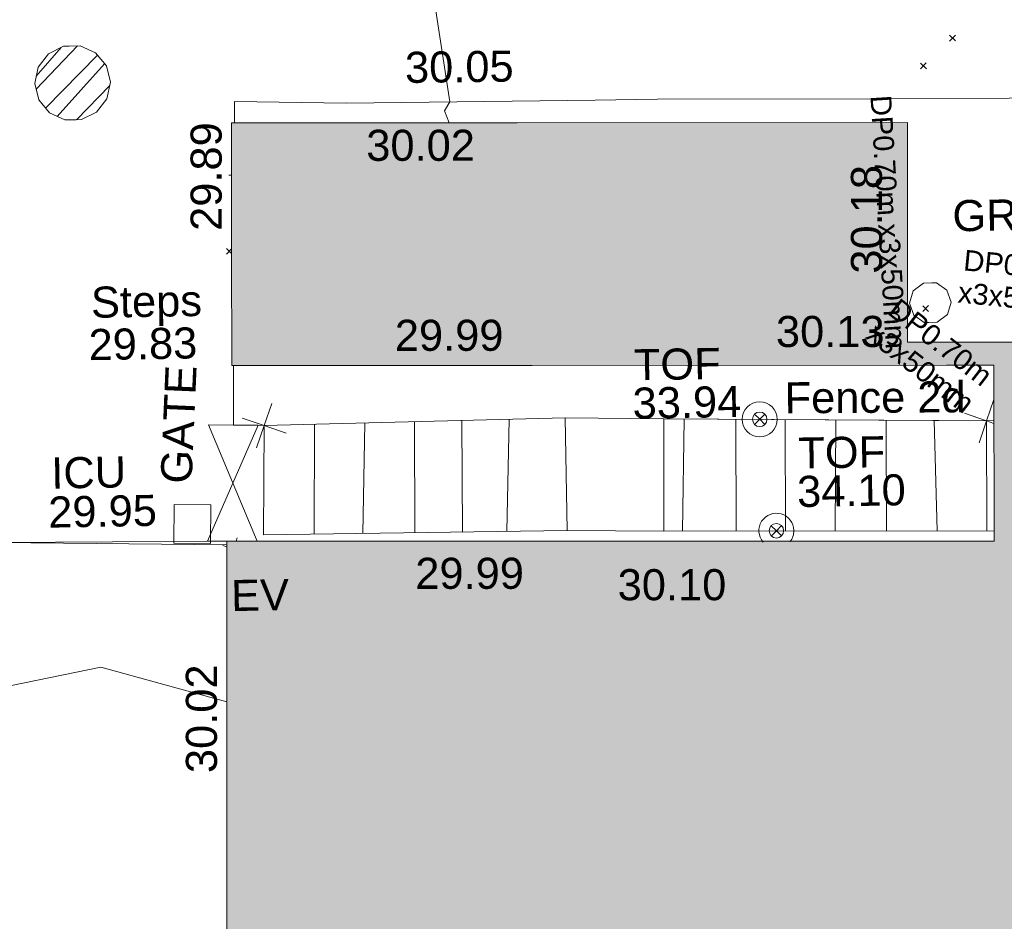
# Model space of a CAD drawing. Header units: millimetres. Extents: x -290717 to 520720, y -88450 to 287762.
# Tile 253 of 256: x 58747 to 70625, y 57264 to 68143. Entities that reach past the tile are written whole.
import ezdxf

# ---------------------------------------------------------------- set-up
doc = ezdxf.new("R2010")
doc.units = ezdxf.units.MM
for name, pattern in [('IMPORT-HIDDEN2 _3_', [4762.5, 3175, -1587.5]), ('IMPORT-UG_ELEC_LV_QLB2 _2_', [2700, 1500, -300.0000000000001, 0, -250, 150, -300.0000000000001, 0, -200]), ('IMPORT-UG_ELEC_STREET LIGHTING_QLB2 _2_', [2700, 1500, -300.0000000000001, 0, -250, 150, -300.0000000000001, 0, -200])]:
    doc.linetypes.add(name, pattern=pattern)
for name, color, linetype, lineweight, true_color in [('00__TOPO__TOP_OF_FENCE_SYMBOL', 7, 'Continuous', 9, 0x666666), ('00_TOPO_EAVE', 7, 'Continuous', 9, 0x666666), ('00_TOPO_LEVEL_FLOOR', 7, 'Continuous', 9, 0x666666), ('00_UAV_BUILDING_OUTLINE', 5, 'Continuous', 9, 0x0000ff), ('00_UAV_CONCRETE', 9, 'Continuous', 9, 0x808080), ('00_UAV_EAVE', 7, 'Continuous', 9, 0x666666), ('00_UAV_FENCE', 7, 'Continuous', 9, 0x264c2f), ('00_UAV_FENCE_2D', 7, 'Continuous', 9, 0x264c2f), ('00_UAV_GATE', 7, 'Continuous', 9, 0xa50000), ('00_UAV_SERV_IC', 5, 'Continuous', 9, 0x0000ff), ('00_UAV_STEPS', 7, 'Continuous', 9, 0x666666), ('00_UAV_TOP_OF_FENCE', 6, 'Continuous', 9, 0xff00ff), ('01_DTM_CONTOUR_MJR', 7, 'Continuous', 9, 0x7f3f00), ('12333-PUM-2D-U-0001-C01 - Rev2_REVIT IMPORT_dwg', 7, 'Continuous', 9, 0x767676), ('A_RHA_Line', 7, 'Continuous', 9, 0x00a600), ('PUM-CHAMBER EXTENTS', 6, 'IMPORT-HIDDEN2 _3_', 9, 0xff00ff), ('PUM-ELECTRIC-LV-QLB2', 1, 'IMPORT-UG_ELEC_LV_QLB2 _2_', 9, 0xff0000), ('PUM-ELECTRIC-MH', 1, 'Continuous', 9, 0xff0000)]:
    doc.layers.add(name, color=color, linetype=linetype, lineweight=lineweight, true_color=true_color)
for name, color, linetype, lineweight in [('00_UAV_SURFACE', 7, 'Continuous', 9), ('00_UAV_SURVEY_TEXT', 7, 'Continuous', 9), ('A_RHA_Detail', 7, 'Continuous', 9), ('GEN-TEXT', 7, 'Continuous', 9)]:
    doc.layers.add(name, color=color, linetype=linetype, lineweight=lineweight)
doc.styles.add('Arial_1', font='arial.ttf', dxfattribs={"height": 250})
doc.styles.add('Swis721 Lt BT_2', font='swissl.ttf', dxfattribs={"height": 375})

# ---------------------------------------------------------------- blocks, each defined once
blk = doc.blocks.new('12333-PUM-2D-U-0001-C01 - Rev2_REVIT IMPORT_dwg_MSL_Eaves_SYM_1-V84-Site Location Plan Existing')
at = {"layer": '00_TOPO_EAVE', "color": 254, "true_color": 0xcccccc}
for p, q in [((78.32184800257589, 240.5769041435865), (116.0873754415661, 356.5791934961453)), ((-226.85057466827, 73.85312522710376), (-356.5791934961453, 116.0873754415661))]:
    blk.add_line(p, q, dxfattribs=at)
blk = doc.blocks.new('12333-PUM-2D-U-0001-C01 - Rev2_REVIT IMPORT_dwg__U74-2077604-Site Location Plan Existing')
at = {"layer": '00_UAV_GATE', "color": 9, "true_color": 0xe1aaaa}
blk.add_line((261.5216509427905, -1407.438293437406), (-299.8943170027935, 7.962325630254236), dxfattribs=at)
at = {"layer": '00_UAV_GATE', "color": 9, "true_color": 0xe1aaaa, "flags": 128}
blk.add_lwpolyline([(-299.8943170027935, 7.962325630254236), (299.8943170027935, -7.962325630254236), (-337.1273043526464, -1394.386916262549), (-37.23297741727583, -1402.349242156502)], dxfattribs=at)
blk = doc.blocks.new('12333-PUM-2D-U-0001-C01 - Rev2_REVIT IMPORT_dwg_MSL_Node_Linework_1-V137-Site Location Plan Existing')
at = {"layer": '00_UAV_STEPS', "color": 254, "true_color": 0xcccccc, "flags": 128}
for points in [[(248.971023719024, 684.0422657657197), (4.158209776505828e-10, 0), (-704.8438894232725, 256.5421955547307)], [(235.8566003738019, -85.84478209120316), (4.158209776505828e-10, 0), (-256.5421955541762, -704.8438894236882)]]:
    blk.add_lwpolyline(points, dxfattribs=at)
blk = doc.blocks.new('12333-PUM-2D-U-0001-C01 - Rev2_REVIT IMPORT_dwg_MSL_Node_Linework_1-2077247-Site Location Plan Existing')
at = {"layer": '00_UAV_STEPS', "color": 254, "true_color": 0xcccccc, "flags": 128}
for points in [[(256.5421955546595, 704.8438894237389), (0, 0), (-704.8438894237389, 256.5421955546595)], [(704.8438894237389, -256.5421955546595), (0, 0), (-256.5421955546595, -704.8438894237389)]]:
    blk.add_lwpolyline(points, dxfattribs=at)
blk = doc.blocks.new('12333-PUM-2D-U-0001-C01 - Rev2_REVIT IMPORT_dwg_MSL_Node_LineworkTOF-V139-Site Location Plan Existing')
at = {"layer": '00__TOPO__TOP_OF_FENCE_SYMBOL', "color": 254, "true_color": 0xcccccc, "flags": 128}
for points in [[(165.3591892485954, 165.3591892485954), (0, 0), (-165.3591892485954, 165.3591892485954)], [(165.3591892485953, -165.3591892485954), (0, 0), (-165.3591892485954, -165.3591892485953)]]:
    blk.add_lwpolyline(points, dxfattribs=at)
at = {"layer": '00__TOPO__TOP_OF_FENCE_SYMBOL', "color": 254, "true_color": 0xcccccc}
blk.add_circle((0, 0), 233.853208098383, dxfattribs=at)
for start, end in [(359.9999999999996, 219.5495391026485), (320.2852589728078, 359.9999999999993)]:
    blk.add_arc((0, 0), 562.5594001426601, start, end, dxfattribs=at)
blk = doc.blocks.new('12333-PUM-2D-U-0001-C01 - Rev2_REVIT IMPORT_dwg_MSL_Node_LineworkTOF-2077248-Site Location Plan Existing')
at = {"layer": '00__TOPO__TOP_OF_FENCE_SYMBOL', "color": 254, "true_color": 0xcccccc, "flags": 128}
for points in [[(165.3591892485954, 165.3591892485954), (0, 0), (-165.3591892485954, 165.3591892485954)], [(165.3591892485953, -165.3591892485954), (0, 0), (-165.3591892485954, -165.3591892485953)]]:
    blk.add_lwpolyline(points, dxfattribs=at)
at = {"layer": '00__TOPO__TOP_OF_FENCE_SYMBOL', "color": 254, "true_color": 0xcccccc}
for radius in [562.5594001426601, 233.853208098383]:
    blk.add_circle((0, 0), radius, dxfattribs=at)
blk = doc.blocks.new('12333-PUM-2D-U-0001-C01 - Rev2_REVIT IMPORT_dwg_MSL_FLlvl_SYM-V147-Site Location Plan Existing')
at = {"layer": '00_TOPO_LEVEL_FLOOR', "color": 254, "true_color": 0xcccccc}
blk.add_line((-31.83957418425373, 8.662937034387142e-12), (-38.92611017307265, 1.732587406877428e-11), dxfattribs=at)
blk = doc.blocks.new('12333-PUM-2D-U-0001-C01 - Rev2_REVIT IMPORT_dwg_MGS62954_T2_Galway_ITM_3d_Rev1-2077680-Site Location Plan Existing')
at = {"layer": '00_UAV_CONCRETE', "color": 254, "true_color": 0xcccccc, "flags": 128}
blk.add_lwpolyline([(533975329.7631215, 725617966.0985793), (533975419.7425, 725621351.8120003), (533973807.504135, 725621373.7336589), (533972183.7425001, 725621395.812), (533969564.7425, 725621435.812), (533968809.7500442, 725621439.2264379), (533965805.7425, 725621452.8120002), (533964459.7425001, 725621496.8120003), (533964455.1654094, 725621240.4949224)], dxfattribs=at)
at = {"layer": '00_UAV_FENCE', "color": 254, "true_color": 0xcccccc, "flags": 128}
blk.add_lwpolyline([(533964750.7425, 725617580.8120002), (533964378.7266773, 725617594.2021675), (533964391.4353591, 725618312.908854)], dxfattribs=at)
at = {"layer": '00_UAV_FENCE_2D', "color": 254, "true_color": 0xcccccc, "flags": 128}
for points in [[(533973554.4964005, 725617483.9338702), (533969572.7425001, 725617576.8120002), (533968381.7425, 725617611.8120002), (533964750.7425, 725617580.8120002)], [(533973531.8926664, 725616156.9733452), (533969547.1097108, 725616223.2255832), (533968381.230439, 725616250.4537603), (533964718.6585372, 725616262.5901963)]]:
    blk.add_lwpolyline(points, dxfattribs=at)
at = {"layer": '00_UAV_SERV_IC', "color": 254, "true_color": 0xcccccc, "flags": 128}
blk.add_lwpolyline([(533964076.8385, 725616169.2775), (533963636.8385, 725616181.2775), (533963649.5530718, 725616647.4784648), (533964089.5530718, 725616635.4784648)], close=True, dxfattribs=at)
at = {"layer": '00_UAV_STEPS', "color": 254, "true_color": 0xcccccc}
for p, q in [((533965358.5530574, 725617586.0012393), (533965330.5362282, 725616260.5626553)), ((533965965.3722246, 725617591.1820142), (533965919.138756, 725616258.6122398)), ((533966566.3369574, 725617596.3128065), (533966545.2843082, 725616256.5374204)), ((533967135.6369646, 725617601.1732583), (533967121.5960894, 725616254.627732)), ((533967706.8770671, 725617606.0502737), (533967654.4709473, 725616252.8619778)), ((533969818.7982441, 725617571.0725199), (533969775.8690289, 725616219.4221598)), ((533970441.5963205, 725617556.5451729), (533970421.9921134, 725616208.6795169)), ((533971015.9443087, 725616198.8042834), (533971034.2302322, 725617542.7214332)), ((533971648.945433, 725617528.3826268), (533971614.7621488, 725616188.848152)), ((533972254.5459485, 725617514.256429), (533972233.0543471, 725616178.568234)), ((533972833.7409643, 725617500.7461642), (533972844.1514397, 725616168.4079441))]:
    blk.add_line(p, q, dxfattribs=at)
at = {"layer": '00_UAV_STEPS', "color": 254, "true_color": 0xcccccc, "flags": 128}
for points in [[(533968381.7425, 725617611.8120002), (533968381.230439, 725616250.4537603), (533964718.6585372, 725616262.5901963), (533964750.7425, 725617580.8120002)], [(533973465.5371602, 725617486.0089275), (533973443.7030562, 725616158.4396129), (533969547.1097108, 725616223.2255832), (533969572.7425001, 725617576.8120002)]]:
    blk.add_lwpolyline(points, close=True, dxfattribs=at)
at = {"layer": '00_UAV_SURFACE', "color": 254, "true_color": 0xcccccc}
for p, q in [((533961375.2657838, 725616229.9713452), (533964274.7533785, 725616148.8625956)), ((533961375.2657839, 725616229.9713452), (533964275.5048328, 725616192.9769939))]:
    blk.add_line(p, q, dxfattribs=at)
at = {"layer": '01_DTM_CONTOUR_MJR', "color": 254, "true_color": 0xcccccc, "flags": 128}
for points in [[(533967044.4572659, 725621196.3883619), (533966990.3846155, 725621339.2307694), (533967060.0000002, 725621450.0000002), (533966685.2534136, 725624205.7242609), (533966750.1256377, 725626213.8891993)], [(533961331.01796, 725614440.1901997), (533962727.6718315, 725614701.1462661), (533964242.5136212, 725614256.2157795)]]:
    blk.add_lwpolyline(points, dxfattribs=at)
for name, p, xscale, yscale, zscale in [('12333-PUM-2D-U-0001-C01 - Rev2_REVIT IMPORT_dwg_MSL_FLlvl_SYM-V147-Site Location Plan Existing', (533964567.8385001, 725620609.2774999), 4.94, 4.94, 4.94), ('12333-PUM-2D-U-0001-C01 - Rev2_REVIT IMPORT_dwg_MSL_Node_Linework_1-2077247-Site Location Plan Existing', (533964750.7425, 725617580.8120002), 0.375, 0.375, 0.375), ('12333-PUM-2D-U-0001-C01 - Rev2_REVIT IMPORT_dwg_MSL_Node_LineworkTOF-2077248-Site Location Plan Existing', (533970729.0934206, 725617552.5804254), 0.375, 0.375, 0.375), ('12333-PUM-2D-U-0001-C01 - Rev2_REVIT IMPORT_dwg_MSL_Node_Linework_1-V137-Site Location Plan Existing', (533973465.5371602, 725617486.0089275), 0.375, 0.375, 0.375), ('12333-PUM-2D-U-0001-C01 - Rev2_REVIT IMPORT_dwg_MSL_Node_LineworkTOF-V139-Site Location Plan Existing', (533970906.7232336, 725616204.8386015), 0.375, 0.375, 0.375), ('12333-PUM-2D-U-0001-C01 - Rev2_REVIT IMPORT_dwg_MSL_Eaves_SYM_1-V84-Site Location Plan Existing', (533964359.4759071, 725616100.8299665), 0.375, 0.375, 0.375)]:
    blk.add_blockref(name, p, dxfattribs=dict(xscale=xscale, yscale=yscale, zscale=zscale))
blk.add_blockref('12333-PUM-2D-U-0001-C01 - Rev2_REVIT IMPORT_dwg__U74-2077604-Site Location Plan Existing', (533964378.7266773, 725617594.2021675))
at = {"layer": '00_UAV_BUILDING_OUTLINE', "color": 251, "true_color": 0x666666, "char_height": 375, "width": 1495.902363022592, "attachment_point": 1, "line_spacing_factor": 1.005061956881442, "style": 'Swis721 Lt BT_2'}
for s, insert, rotation in [('29.89', (533963903.9463626, 725619945.7196171), 89.02410561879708), ('30.02', (533966043.9386567, 725621128.5777053), 359.02410561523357), ('30.18', (533971860.3590619, 725619290.6714331), 89.02410561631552), ('29.99', (533966348.4217779, 725618830.477492), 359.0241056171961), ('30.13', (533970946.4227465, 725618796.2885627), 359.02410562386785), ('29.99', (533966544.9651737, 725615954.696929), 359.0241056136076), ('30.10', (533968984.050216, 725615774.6554314), 359.02410562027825), ('30.02', (533963732.7221813, 725613405.5756942), 89.02410562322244)]:
    blk.add_mtext(s, dxfattribs=dict(at, insert=insert, rotation=rotation))
at = {"layer": '00_UAV_CONCRETE', "color": 251, "true_color": 0x666666, "insert": (533966525.0812257, 725622060.1183097), "char_height": 375, "width": 1495.902363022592, "attachment_point": 1, "rotation": 359.74088278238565, "line_spacing_factor": 1.005061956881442, "style": 'Swis721 Lt BT_2'}
blk.add_mtext('30.05', dxfattribs=at)
at = {"layer": '00_UAV_EAVE', "insert": (533964315.4728648, 725615725.1130973), "char_height": 375, "width": 736.078940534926, "attachment_point": 1, "line_spacing_factor": 1.005061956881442, "style": 'Swis721 Lt BT_2'}
blk.add_mtext('EV', dxfattribs=at)
at = {"layer": '00_UAV_FENCE_2D', "color": 251, "true_color": 0x666666, "insert": (533971035.4352065, 725617994.605576), "char_height": 375, "width": 2545.408465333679, "attachment_point": 1, "rotation": 359.3408541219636, "line_spacing_factor": 1.005061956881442, "style": 'Swis721 Lt BT_2'}
blk.add_mtext('Fence 2d', dxfattribs=at)
at = {"layer": '00_UAV_GATE', "color": 251, "true_color": 0x666666, "insert": (533963487.71699, 725616912.9296861), "char_height": 375, "width": 1567.13580888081, "attachment_point": 1, "rotation": 86.51985195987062, "line_spacing_factor": 1.005061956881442, "style": 'Swis721 Lt BT_2'}
blk.add_mtext('GATE', dxfattribs=at)
at = {"layer": '00_UAV_SERV_IC', "color": 251, "true_color": 0x666666, "char_height": 375, "attachment_point": 1, "line_spacing_factor": 1.005061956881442, "style": 'Swis721 Lt BT_2'}
for s, insert, width in [('ICU', (533962172.3194651, 725617240.4070729), 1021.012723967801), ('29.95', (533962127.4913146, 725616770.028072), 1495.902363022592)]:
    blk.add_mtext(s, dxfattribs=dict(at, insert=insert, width=width))
at = {"layer": '00_UAV_STEPS', "char_height": 375, "attachment_point": 1, "line_spacing_factor": 1.005061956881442, "style": 'Swis721 Lt BT_2'}
for s, insert, width in [('Steps', (533962686.9632679, 725619292.1262647), 1552.889119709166), ('29.83', (533962649.4438469, 725618782.0047573), 1495.902363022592)]:
    blk.add_mtext(s, dxfattribs=dict(at, insert=insert, width=width))
at = {"layer": '00_UAV_SURVEY_TEXT', "color": 251, "true_color": 0x666666, "insert": (533973096.4773941, 725620154.1881657), "char_height": 375, "width": 2322.210334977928, "attachment_point": 1, "line_spacing_factor": 1.005061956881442, "style": 'Swis721 Lt BT_2'}
blk.add_mtext('GRAVEL', dxfattribs=at)
at = {"layer": '00_UAV_TOP_OF_FENCE', "color": 251, "true_color": 0x666666, "char_height": 375, "attachment_point": 1, "line_spacing_factor": 1.005061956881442, "style": 'Swis721 Lt BT_2'}
for s, insert, width in [('TOF', (533969221.9143365, 725618424.0043869), 1163.479615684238), ('33.94', (533969199.4906947, 725617960.6276821), 1495.902363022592), ('TOF', (533971187.1120797, 725617324.2860314), 1163.479615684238), ('34.10', (533971164.688438, 725616860.9093264), 1495.902363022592)]:
    blk.add_mtext(s, dxfattribs=dict(at, insert=insert, width=width))
blk = doc.blocks.new('12333-PUM-2D-U-0001-C01 - Rev2_REVIT IMPORT_dwg-1620468-Site Location Plan Existing')
at = {"layer": 'PUM-CHAMBER EXTENTS', "true_color": 0xffaaff}
h = blk.add_hatch(dxfattribs=at)
h.set_pattern_fill('FP_3', color=211, style=0, pattern_type=2)
h.set_pattern_definition([(45, (-533641079.65, -725615854.3560001), (-265.1650429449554, 265.1650429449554), []), (45, (-533640902.873, -725615854.3560001), (-265.1650429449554, 265.1650429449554), [])])
h.paths.add_polyline_path([(321329.7574046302, 5457.036908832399), (321532.9429010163, 5457.036908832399), (321716.006707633, 5545.195791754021), (321842.6907925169, 5704.052609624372), (321887.9038189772, 5902.143821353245), (321842.6907925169, 6100.235033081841), (321716.006707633, 6259.091850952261), (321532.9429010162, 6347.250733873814), (321329.75740463, 6347.250733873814), (321146.6935980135, 6259.09185095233), (321020.0095131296, 6100.23503308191), (320974.7964866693, 5902.143821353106), (321020.0095131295, 5704.052609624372), (321146.6935980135, 5545.195791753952)])
at = {"layer": 'GEN-TEXT', "color": 253, "true_color": 0xaaaaaa}
for p, q in [((332019.9948138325, 6222.288482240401), (332090.7054919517, 6292.999160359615)), ((332090.7054919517, 6222.288482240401), (332019.9948138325, 6292.999160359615)), ((331662.9948138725, 5892.288482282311), (331733.7054919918, 5962.999160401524)), ((331733.7054919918, 5892.288482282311), (331662.9948138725, 5962.999160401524)), ((323314.8083236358, 3810.185650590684), (323251.9948137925, 3872.999160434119)), ((323251.9948137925, 3802.288482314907), (323315.7599914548, 3866.053659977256)), ((331638.9948137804, 2964.288482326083), (331709.7054918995, 3034.999160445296)), ((331709.7054918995, 2964.288482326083), (331638.9948137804, 3034.999160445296))]:
    blk.add_line(p, q, dxfattribs=at)
at = {"layer": 'PUM-CHAMBER EXTENTS', "color": 211, "linetype": 'Continuous', "true_color": 0xffaaff, "flags": 128}
blk.add_lwpolyline([(321887.9038189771, 5902.143821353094), (321842.6907925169, 6100.235033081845), (321716.0067076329, 6259.091850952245), (321532.9429010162, 6347.250733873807), (321400.3501528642, 6347.250733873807), (321329.7574046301, 6347.250733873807), (321146.6935980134, 6259.091850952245), (321020.0095131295, 6100.235033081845), (320974.7964866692, 5902.143821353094), (321020.0095131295, 5704.052609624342), (321146.6935980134, 5545.19579175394), (321329.7574046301, 5457.036908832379), (321462.3501528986, 5457.036908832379), (321532.9429010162, 5457.036908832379), (321716.0067076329, 5545.19579175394), (321842.6907925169, 5704.052609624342)], close=True, dxfattribs=at)
at = {"layer": 'PUM-ELECTRIC-MH', "color": 21, "true_color": 0xffaaaa, "flags": 128}
blk.add_lwpolyline([(331982.7729498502, 3069.643821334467), (331934.8509599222, 3217.132540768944), (331809.3895614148, 3308.285582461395), (331753.350152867, 3308.285582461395), (331654.3107444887, 3308.285582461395), (331528.8493459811, 3217.132540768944), (331480.9273560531, 3069.643821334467), (331528.8493459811, 2922.155101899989), (331654.3107444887, 2831.002060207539), (331710.35015292, 2831.002060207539), (331809.3895614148, 2831.002060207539), (331934.8509599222, 2922.155101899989)], close=True, dxfattribs=at)
blk.add_blockref('12333-PUM-2D-U-0001-C01 - Rev2_REVIT IMPORT_dwg_MGS62954_T2_Galway_ITM_3d_Rev1-2077680-Site Location Plan Existing', (-533641079.6498471, -725615854.3561786))
at = {"layer": 'PUM-ELECTRIC-LV-QLB2', "char_height": 250, "attachment_point": 2, "line_spacing_factor": 0.9417779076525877, "style": 'Arial_1'}
for s, insert, width, rotation in [('DP0.70m x3x50mm', (331369.5636149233, 4057.020726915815), 3660.660753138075, 272.51273196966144), ('DP0.70m\\Px3x50mm', (332881.4766140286, 3618.95254033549), 1805.844351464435, 353.47151964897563), ('DP0.70m\\Px3x50mm', (331925.5955914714, 2687.672870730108), 1805.844351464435, 321.13222246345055)]:
    blk.add_mtext(s, dxfattribs=dict(at, insert=insert, width=width, rotation=rotation))

msp = doc.modelspace()

# ---------------------------------------------------------------- hatches: boundary and pattern name
at = {"layer": 'A_RHA_Detail', "true_color": 0xc0c0c0}
h = msp.add_hatch(color=9, dxfattribs=at)
h.paths.add_polyline_path([(-80880.60083898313, -68502.79057078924), (-80400.86592458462, -68483.4150911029), (-80400.86592458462, -62984.64684182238), (-24474.85765180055, -63009.32043784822), (-24456.14471274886, -50840.30023854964), (-36622.55041054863, -50831.65104346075), (-36622.5504104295, -44228.57792609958), (-50959.05265825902, -44213.68205212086), (-50959.05265825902, -42573.78171509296), (-54563.93258049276, -42571.21897729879), (-54565.69773355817, -45054.17447471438), (-92408.82109324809, -45027.27149617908), (-92411.78875845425, -49201.74309219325), (-100061.9988811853, -49201.74309219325), (-100052.221444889, -64852.82557835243), (-86120.90825231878, -64852.82557835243), (-86092.16626519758, -62957.90041523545), (-84861.10047611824, -62957.90041520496), (-84854.79054275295, -68240.10973718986), (-80870.60226895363, -68240.10973718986)])
h.paths.add_polyline_path([(-137238.9269955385, -68461.93840922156), (-132719.7426408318, -68433.06336920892), (-132847.0731201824, -62850.0428228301), (-130454.6837966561, -62916.63108081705), (-130498.2830220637, -61355.8539363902), (-117581.136331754, -61423.42893434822), (-117492.3908565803, -49183.91309186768), (-125136.5200282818, -49178.47881939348), (-125133.5727033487, -45032.61887132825), (-163007.1824077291, -45005.69421944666), (-163007.1824077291, -44090.29634113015), (-163123.8521375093, -44090.21339942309), (-163122.6389897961, -42383.751842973), (-166563.8543420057, -42383.75184295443), (-166565.0349082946, -44044.3982420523), (-193158.4656786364, -44025.49275802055), (-193195.152889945, -62863.6565097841), (-137269.7106414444, -62916.63108078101), (-137254.3708868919, -65679.90523788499)])
h.paths.add_polyline_path([(120310.9497607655, -32334.2823016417), (120312.4652266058, -31610.73011961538), (133451.2244789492, -31638.24899384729), (133469.2230092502, -19717.98315777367), (121295.7536929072, -19692.48606427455), (121319.8434528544, -8190.941560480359), (112277.0825929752, -8172.001674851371), (112263.1769726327, -14811.12345451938), (78285.85310969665, -14739.95861435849), (78292.82277619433, -8167.077575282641), (76545.55099677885, -8163.40371230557), (69355.76844230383, -8152.931592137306), (69353.66597202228, -9156.746357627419), (68372.60878942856, -9154.691552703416), (68372.60878942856, -13705.52853212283), (69333.72334743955, -13707.54156767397), (69325.07112544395, -16249.53369225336), (66623.4489111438, -16249.53369225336), (66619.79243932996, -17995.29925522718), (65989.07757491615, -17995.29925522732), (65985.44262769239, -19730.78799479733), (57152.23993372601, -19712.28702423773), (57127.42535098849, -31559.89461998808), (70277.87165423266, -31587.43801817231), (70277.87165428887, -32271.74147154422), (78263.96947906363, -32285.12944888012), (78266.62669288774, -31019.79372153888), (112335.8856506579, -31091.15111856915), (112335.8856506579, -32317.57330550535), (119781.4233959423, -32333.17321910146)])
h.paths.add_polyline_path([(7503.71740934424, -1791.43926322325), (15482.43097389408, -674.0213230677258), (15484.0826184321, 148.1327206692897), (56188.28042539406, 205.5276654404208), (56155.8432600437, 14338.31663138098), (18016.62665932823, 14236.4814953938), (17967.9025208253, 34313.18372075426), (21727.10644861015, 34324.06926249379), (21708.9097307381, 40608.10218319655), (18009.66447156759, 40608.10218325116), (17995.54603703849, 45483.75063445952), (9770.084212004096, 45420.63294734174), (3966.216019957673, 45443.14492469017), (3984.771235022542, 14176.56786831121), (1023.062455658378, 14176.56786840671), (-276.5134647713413, 14190.52623465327), (-231.6790044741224, 5976.811441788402), (-226.4491536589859, 193.7444677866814), (1220.250839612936, 179.5999159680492), (7477.609307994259, 143.2867556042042), (7488.638446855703, -674.0213230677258)])
h.paths.add_polyline_path([(77755.59663317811, 53.47451145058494), (77729.51881611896, 1699.844979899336), (94464.47132486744, 1659.976083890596), (94606.37913471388, 17991.39023626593), (88810.41901146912, 18015.03260816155), (88799.89418497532, 14436.74271609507), (69413.88950349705, 14457.87738898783), (69377.35724448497, 99.62816357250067), (70760.85642036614, 92.0068082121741)])
h.paths.add_polyline_path([(61252.12079698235, 46453.95617369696), (105774.7348988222, 46472.68783510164), (105768.2642197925, 61852.61234310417), (92285.13876306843, 61852.61234310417), (92308.59670397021, 65784.30757142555), (96107.46680002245, 65767.6044524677), (96059.6808111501, 75209.20847378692), (101084.8427276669, 75071.88872768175), (104988.0046543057, 74765.36560410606), (108403.6894220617, 74363.84089439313), (112009.2703903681, 73787.25420864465), (115645.3524814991, 73049.69667210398), (116890.8108050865, 72761.69136255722), (120208.9929832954, 71893.18353872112), (120865.241739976, 71703.68487155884), (124135.6329505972, 70669.67317909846), (127435.6253142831, 69480.50055823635), (127820.4368655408, 69394.93141813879), (128274.3081769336, 69331.69585757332), (128731.879114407, 69306.66104520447), (129189.9401456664, 69320.00258265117), (129645.2782985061, 69371.62688830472), (130094.6997111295, 69461.17185607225), (130535.0520071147, 69588.00939078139), (130963.2464342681, 69751.2498188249), (131376.279516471, 69949.74812593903), (131771.254123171, 70182.11198906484), (132162.5575600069, 70460.54046602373), (132496.0921582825, 70741.69081117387), (132820.8713676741, 71064.98072578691), (133117.4593294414, 71414.31364276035), (133383.77568926, 71787.23923958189), (133616.5473239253, 72178.53728446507), (133817.1647262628, 72590.54524901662), (133982.6025969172, 73017.89547517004), (134111.7005086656, 73457.59040804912), (134203.5529320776, 73906.545904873), (134257.5155882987, 74361.61286220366), (134272.5462649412, 74819.59931534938), (134250.5259874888, 75277.29281749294), (134189.6227572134, 75731.48297750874), (134090.9274700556, 76178.98397761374), (133955.1324028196, 76616.65691996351), (133783.1900598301, 77041.4318434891), (133576.3064937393, 77450.3292564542), (133335.9328436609, 77840.48103831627), (133063.7551572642, 78209.15055536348), (132761.6825665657, 78553.75185442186), (132431.8338935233, 78871.86780505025), (132076.5227904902, 79161.26705200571), (131698.2415079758, 79419.91966864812), (131299.6434187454, 79646.01139199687), (131093.5942456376, 79746.34209763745), (132146.0467355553, 83110.22226149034), (122787.763295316, 86282.54285521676), (121604.3555410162, 82800.35918872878), (117095.9864226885, 83870.84033788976), (116841.9598400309, 83526.35449576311), (116120.5435466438, 91221.9361197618), (110237.7341284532, 91274.27491024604), (110194.3680786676, 90435.39030217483), (104988.0046543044, 90486.49901569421), (104973.2761846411, 94309.82427956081), (103746.1314668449, 94309.82427962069), (103839.9937121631, 122852.1474272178), (96365.09202303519, 122931.9599471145), (96350.3400238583, 123952.416858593), (104555.5505249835, 123902.1925258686), (104607.3234457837, 120248.5396157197), (125502.5015002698, 120134.193340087), (125662.0200253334, 137657.3796883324), (114479.5865733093, 137699.2256881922), (114382.3062641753, 129149.9458158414), (104644.1590035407, 129187.997507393), (104577.9931702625, 126217.3903165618), (101184.4926405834, 126159.1566967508), (101264.6166812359, 135959.2655565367), (89967.23177303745, 135988.8856164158), (89927.63362986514, 125823.6463181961), (93630.53562299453, 125840.7948842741), (93580.6568888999, 122931.9599471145), (88697.38835373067, 122904.7310127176), (88679.38989541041, 95739.0914377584), (86378.25848993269, 95739.0914377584), (86378.18187189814, 96178.10083375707), (83279.5074328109, 96200.92083330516), (83273.62493422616, 95735.74732136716), (70169.67509616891, 95733.22421950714), (70166.2684274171, 96272.07409350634), (66674.99731291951, 96257.14073659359), (66654.74538556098, 95755.71092140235), (65784.77231076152, 95755.71092140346), (65887.65094981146, 117470.6305650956), (53473.34271625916, 117487.9046429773), (53434.44066306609, 98570.4634906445), (40649.41626913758, 98570.46349066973), (40610.16711556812, 94406.01479082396), (38853.82372865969, 94410.36303444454), (38848.65589191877, 89463.65332732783), (40612.46601909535, 89518.45976927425), (40665.38257359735, 86257.73741131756), (38372.19584673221, 86305.7230928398), (38369.79373532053, 76901.0507917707), (50937.95125076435, 76944.40198877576), (50922.88567283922, 74598.78180893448), (56484.90611318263, 74588.85093774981), (56484.9061131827, 75194.85181998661), (92465.40372273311, 75233.02581663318), (92645.92783659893, 71766.64845097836), (89810.5550181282, 69362.83965827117), (85313.16173971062, 69360.94750424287), (85313.16173971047, 66907.40508090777), (75210.14498260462, 66903.15451592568), (75210.14498260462, 63815.70944554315), (70819.40014306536, 63815.70999204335), (70819.21601502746, 64253.35708063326), (69456.8341568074, 64253.35708063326), (69455.71957374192, 66901.99623168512), (61303.3285675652, 66898.56680686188), (61304.56054652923, 63970.32021231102), (70500.41048205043, 63970.32021223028), (70500.40885431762, 61852.59006210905), (61245.64388480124, 61848.69637492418), (61252.12079698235, 46455.07044720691)])
h.paths.add_polyline_path([(-17153.16561239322, 48569.32684293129), (-17153.16561227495, 60770.38083690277), (-29362.88357762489, 60774.7042869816), (-29362.88357762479, 67399.20394583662), (-43507.25361058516, 67405.01911302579), (-43488.53133082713, 69093.07334179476), (-45766.41866234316, 69109.32868391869), (-45794.34620035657, 67405.01911302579), (-47272.11273197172, 67404.21245453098), (-47272.44887636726, 66454.91798912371), (-86004.56386335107, 66468.6329952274), (-86006.66970790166, 60521.58362724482), (-92662.8772251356, 60521.58362724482), (-92666.53762789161, 50184.35611936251), (-79752.016597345, 50179.78302554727), (-79752.016597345, 48591.49323813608), (-17157.71631240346, 48569.32845421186)])
h.paths.add_polyline_path([(-201056.4185879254, 48628.75479108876), (-138377.9751621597, 48634.64535782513), (-138377.9751621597, 50133.28202330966), (-125467.710581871, 50134.49533928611), (-125468.6909603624, 60566.19036866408), (-132186.8595615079, 60565.86652591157), (-132187.4203588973, 66533.01978768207), (-170643.3098734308, 66805.61809689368), (-170643.3098732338, 67738.78475851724), (-200340.0100486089, 67488.93693767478), (-200348.7175167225, 60827.7802510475), (-201057.5650552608, 60827.71357562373), (-201056.6510294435, 51102.0431337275)])
h.paths.add_polyline_path([(-240051.5126725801, 54769.1949116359), (-239444.4902595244, 54811.10754483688), (-239186.5396225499, 54841.92927608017), (-238764.8191578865, 54940.98166103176), (-238382.4735933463, 55122.46891391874), (-237990.3402229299, 55354.87497237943), (-237269.2031026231, 55936.21514997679), (-237030.2712443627, 56228.66101920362), (-236793.0039600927, 56569.31473977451), (-236554.5880579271, 57004.26389721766), (-236432.7219585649, 57267.46508911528), (-236300.0815274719, 57753.26239002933), (-236250.7285154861, 58017.17885687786), (-236235.6490610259, 58516.21786795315), (-236233.2538430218, 58987.85640057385), (-236213.702979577, 59823.48083772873), (-236363.8287856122, 59820.8603820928), (-236634.0279869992, 60698.06075831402), (-236391.9547756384, 61432.1972634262), (-236225.4740089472, 61435.10319604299), (-236201.6036570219, 62637.68779599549), (-232563.5271750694, 62639.28734435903), (-232563.5271750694, 63049.03842407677), (-232732.1945866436, 63049.15302221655), (-232860.1521278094, 63457.9589027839), (-232731.6068089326, 63914.24862701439), (-232560.8209657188, 63914.24862701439), (-232521.9864006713, 70597.99604498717), (-240628.6947850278, 70598.85496274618), (-240629.7923196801, 72350.98321581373), (-246412.6011213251, 72347.36085937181), (-246412.6011213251, 70616.45923939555), (-254449.5805725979, 70618.60952619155), (-254454.637144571, 70754.06491724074), (-254469.7140363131, 73191.6627625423), (-263883.2532625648, 73267.83063692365), (-263902.4181505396, 68260.74348557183), (-263714.8217520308, 68259.82096576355), (-263552.9672900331, 67819.6543439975), (-263719.0883117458, 67392.20684197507), (-263913.629869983, 67392.20684288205), (-263956.7001914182, 58633.76423459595), (-260181.1963171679, 58611.22607638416), (-260192.3146984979, 56354.25111578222), (-257184.684388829, 56339.46086010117), (-257213.4419958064, 57092.93866025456), (-257338.5163846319, 57093.27331227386), (-257471.0109295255, 57531.7457231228), (-257338.5163845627, 58062.22513700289), (-257203.4956297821, 58064.06881293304), (-257173.5751889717, 58598.54056827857), (-256478.2273617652, 58575.27357918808), (-256478.2273617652, 58788.51859477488), (-256013.0091299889, 58911.92701537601), (-255397.0786589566, 58780.99767608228), (-255397.0786664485, 58595.98242230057), (-243809.8853614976, 58585.92793205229), (-243805.3570672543, 58352.04527760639), (-243740.9394682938, 57884.52572396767), (-243619.083060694, 57421.84877501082), (-243424.3877541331, 56943.65915328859), (-243247.1437899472, 56608.24157716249), (-243003.0710577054, 56249.99021479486), (-242732.2093200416, 55932.75703086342), (-242371.7230179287, 55603.12658814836), (-242141.2551255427, 55424.88676771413), (-241804.9643038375, 55216.88439829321), (-241529.464082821, 55077.02869058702), (-241100.6275144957, 54917.18295005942), (-240836.2134980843, 54840.82833179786), (-240453.4486196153, 54788.6078413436), (-240203.3756532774, 54776.52967577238)])
h.paths.add_polyline_path([(40276.69022620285, 59895.3641775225), (40328.62676026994, 69196.9439153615), (36588.99968782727, 69217.82459101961), (36619.46637569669, 74674.25962431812), (32264.36460075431, 74687.02318924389), (32233.48293864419, 69156.26826309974), (11916.69390488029, 69269.70959690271), (11966.66200108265, 78218.75165977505), (29087.50901742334, 78123.15526811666), (29143.44567202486, 88141.13700481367), (15719.34879623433, 88216.09212957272), (15732.60379610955, 90589.99788900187), (4594.294101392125, 90652.19003492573), (4525.129359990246, 78265.12250452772), (10096.76365550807, 78234.01258734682), (10077.43887221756, 74773.03821913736), (4547.641142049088, 74803.91453678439), (4465.579974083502, 60107.16002351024), (19125.89094757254, 60025.30234268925), (19139.86249371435, 62527.53804648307), (31738.59196305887, 62457.19146407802), (31724.55430855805, 59943.11609818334), (38369.79364222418, 59906.01157297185)])
h.paths.add_polyline_path([(-246083.0241259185, 72334.29150213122), (-246083.0594797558, 72334.30275087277), (-246208.2905500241, 72334.29150213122)])
h.paths.add_polyline_path([(-114575.3004830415, 112178.0758696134), (-114575.3246436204, 112178.0758696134), (-114707.2752166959, 115801.5811617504)])
h.paths.add_polyline_path([(-154699.9178766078, 101760.4080976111), (-114382.0503338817, 101776.0542915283), (-114382.0503338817, 106926.936016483), (-113755.641395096, 106927.1791078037), (-113757.5507412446, 111847.2721532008), (-114431.6837526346, 111847.2721532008), (-114431.8098651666, 112178.075869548), (-114575.3004830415, 112178.0758696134), (-114578.9984943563, 121707.2390834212), (-123056.9849702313, 121707.2390834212), (-123068.8201032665, 156452.7036899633), (-119381.2340625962, 156454.1347343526), (-119381.2340625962, 160165.8603541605), (-115501.031452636, 160167.3661472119), (-115503.3750945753, 166206.5793118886), (-132411.7987151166, 166599.6604729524), (-132411.8243306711, 166665.6603411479), (-135275.0124468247, 166664.5489553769), (-135275.0124468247, 166628.1883102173), (-135911.3205077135, 166628.1944503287), (-135911.3479256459, 166352.1604668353), (-152521.1633846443, 166345.7145607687), (-152518.3680955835, 159142.6836790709), (-150699.3133726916, 159117.9265656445), (-150755.6690356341, 122560.6912032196), (-151059.2005266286, 122560.6912032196), (-151061.0981347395, 121302.4374931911), (-154138.3148337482, 121372.6012653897), (-154138.3148337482, 121865.183451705), (-154704.3888425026, 121867.2611370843), (-154688.5451973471, 119352.3937021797), (-154745.5933227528, 119352.3715636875), (-154745.5763474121, 118722.1532660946), (-160794.1544526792, 118748.744283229), (-160794.1544527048, 119410.5425977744), (-163852.1622693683, 119422.408321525), (-163855.0715294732, 118762.2003111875), (-167568.6765459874, 118778.5256058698), (-166634.6619849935, 124395.1277019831), (-166843.6206842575, 124471.2090400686), (-167568.6765459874, 124707.6250904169), (-168028.2173235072, 124841.3808643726), (-168630.5006276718, 124991.3056740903), (-169238.2056070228, 125117.4693074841), (-169850.3952285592, 125219.6772877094), (-170466.1255403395, 125297.7720169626), (-171089.1102599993, 125351.8553033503), (-171704.4065937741, 125381.1774254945), (-172325.0479971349, 125386.3595015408), (-172782.2248668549, 125374.5832363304), (-173401.7764236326, 125337.4554476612), (-174019.3926983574, 125276.0328036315), (-174634.1213722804, 125190.4100127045), (-175245.0145766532, 125080.7190996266), (-176047.1958093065, 124895.7675261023), (-176665.4852587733, 124724.7228134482), (-177045.3001228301, 124609.1129151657), (-177631.5127793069, 124405.2077276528), (-176665.4852586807, 118818.5158793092), (-177558.9402083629, 118822.4435769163), (-177662.2853368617, 125263.4341236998), (-176365.3912352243, 126542.9270807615), (-159462.2970490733, 126319.9103917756), (-157057.7396790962, 128609.0850976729), (-157060.6673204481, 136153.1661957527), (-158638.8016610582, 137740.2441626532), (-159352.3735831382, 137740.2441626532), (-161634.4140635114, 140201.1078539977), (-168727.9404946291, 140256.8191147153), (-171035.0401162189, 137942.884730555), (-174184.1459014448, 137942.884730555), (-176460.1168228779, 140292.2858551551), (-177341.68569345, 140292.285855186), (-177341.7114445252, 140358.4281613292), (-183428.5803825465, 140356.0660244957), (-185921.6385984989, 137917.4639097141), (-185921.6385985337, 131757.309115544), (-186906.8767412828, 131756.9267734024), (-187725.3914540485, 130809.9989183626), (-187724.0588902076, 127376.1828149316), (-186481.0281350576, 126304.557648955), (-186479.4846755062, 122327.2959175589), (-185176.2828158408, 121059.4673825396), (-180304.1129154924, 121059.4673825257), (-180304.1136492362, 118802.0484409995), (-193555.3706955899, 118802.0484409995), (-193555.3686998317, 133117.8341649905), (-192593.6442938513, 133118.2073819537), (-192593.6442938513, 134200.8158367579), (-192224.6284783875, 134200.9592041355), (-192225.5653014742, 136615.0101267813), (-192595.0012461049, 136615.0101267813), (-192595.4357332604, 137734.4745166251), (-193589.2709668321, 137734.4746851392), (-193589.2685988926, 147474.5705834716), (-193163.2062206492, 147492.8644728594), (-192606.8095195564, 147551.4951472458), (-192359.9383250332, 147589.5931622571), (-192199.8207947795, 147616.5827293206), (-191882.7548926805, 147682.9245600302), (-191568.5380071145, 147761.6632019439), (-191020.2573150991, 147932.4221712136), (-190950.5841382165, 147955.8263236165), (-190647.7999969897, 148070.951423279), (-190349.769078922, 148197.8750093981), (-190056.9509284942, 148336.4013817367), (-189769.7970512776, 148486.316942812), (-189375.4954991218, 148717.2624196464), (-189132.9060261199, 148873.2749095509), (-188867.5421091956, 149059.0543930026), (-188609.6764469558, 149255.1087866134), (-188354.9814056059, 149465.3525772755), (-188079.6339208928, 149713.8792482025), (-187884.9836199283, 149901.8220103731), (-187538.2510284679, 150274.4802367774), (-187446.2998447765, 150378.396083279), (-187241.3270201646, 150629.2310214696), (-187046.3599558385, 150887.9197697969), (-186861.699277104, 151154.0634500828), (-186546.1373636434, 151669.8298752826), (-186524.4196769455, 151707.063245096), (-163675.289831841, 151669.8298752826), (-163687.5843044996, 148134.0767945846), (-157303.6541541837, 148136.4921063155), (-157303.6541541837, 155759.9150161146), (-157557.4317586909, 155765.0384228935), (-157555.9168973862, 166678.0466575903), (-187009.2021991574, 166699.7464767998), (-187013.0952111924, 162054.4009359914), (-188707.1775469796, 162044.5925187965), (-188705.9961893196, 155021.5333641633), (-188737.9999316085, 154650.5326603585), (-188799.0133970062, 154283.1866125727), (-188857.2045401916, 154035.4341107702), (-188966.1106131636, 153679.3368924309), (-189102.6200311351, 153332.8820747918), (-189265.8911677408, 152998.2056672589), (-189454.9174010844, 152677.3710606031), (-189645.2484685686, 152421.322012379), (-189916.9563410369, 152104.2450531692), (-190212.7041973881, 151809.4634871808), (-190530.6686598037, 151538.7947475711), (-190868.889367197, 151293.9075915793), (-191225.2810786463, 151076.3118324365), (-191597.6465194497, 150887.3490190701), (-192092.8415776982, 150682.5621956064), (-192485.2937347, 150569.6612301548), (-192903.8930807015, 150482.2408890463), (-193187.215491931, 150440.8868273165), (-193594.1866364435, 150407.1257787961), (-193594.5953882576, 151459.989522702), (-205369.2399268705, 151455.4201248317), (-205354.452352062, 113350.0822379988), (-207187.1580384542, 113349.3709450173), (-207184.3024929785, 105991.0636522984), (-205312.8709512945, 105991.0636522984), (-205311.2365670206, 101769.6553082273), (-175488.645120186, 101781.2285901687), (-175488.645120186, 110889.6985621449), (-154703.462766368, 110897.5679794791), (-154700.5193329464, 103310.2697088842)])
h.paths.add_polyline_path([(193735.9435692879, 113047.8274775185), (208865.0938716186, 114991.026643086), (208976.1154122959, 114126.6471161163), (216447.8967330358, 115086.3281915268), (216038.7305308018, 118271.970241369), (232648.5073383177, 120405.3421627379), (233425.9936153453, 114352.0734369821), (240632.2017567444, 115277.6440986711), (239854.8412683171, 121329.9334728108), (256406.8682407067, 123455.8879629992), (257091.7572256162, 118089.1198988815), (264572.287122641, 119040.8180953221), (261877.8350554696, 138524.7609215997), (259178.7147038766, 138221.6086023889), (259197.3483654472, 137439.0084132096), (254686.1480587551, 136897.0007613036), (255412.6810205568, 131314.8303174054), (240852.7447965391, 129522.4514055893), (239771.0426540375, 137918.8519126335), (240649.582243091, 138010.1984551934), (240062.3063116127, 142776.6750342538), (239165.7694641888, 142685.0143484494), (237630.9646614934, 151018.3171733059), (266172.8791088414, 154560.7889781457), (271297.187694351, 142612.4006970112), (276531.7397502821, 144861.0987145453), (274941.5029779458, 148527.903728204), (302074.530765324, 160134.9084326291), (300215.9323773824, 164320.1841173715), (301528.161327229, 164907.0997990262), (300405.1237791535, 167477.8916353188), (299016.6944531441, 166945.7181825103), (295626.7488506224, 174518.7544287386), (294333.0289184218, 177537.1551681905), (287288.847594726, 174518.7544287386), (289427.6893504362, 169661.0163464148), (272956.7816584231, 162557.1203578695), (271943.2187786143, 164897.4305293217), (267016.3118217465, 162764.0369715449), (268502.3094164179, 159357.043014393), (265200.4029571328, 157946.4096681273), (226856.4166955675, 153146.7821791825), (227510.3041274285, 148852.0205335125), (228280.9873164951, 141179.0007484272), (227302.3544112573, 141050.2812999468), (227895.3788231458, 136433.1758633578), (228748.5501749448, 136523.8855003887), (229602.307730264, 128023.7667641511), (217691.2359889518, 126493.8999679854), (217642.3600127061, 126874.4332670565), (215138.5007311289, 126552.8357430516), (215194.9980427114, 126112.9650749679), (215015.6132225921, 126089.9247571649), (214840.967257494, 127449.6644606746), (192258.7012018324, 124549.1816390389), (193486.3576426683, 114991.026643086)])
h.paths.add_polyline_path([(-78076.24179098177, 117605.518872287), (-78076.23951907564, 117610.0871212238), (-78070.31812256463, 129485.733079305), (-74723.15926546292, 129478.3852560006), (-74723.15926546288, 125435.7860625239), (-48015.64546089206, 125380.0246061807), (-47996.55031653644, 135872.5822179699), (-61198.159180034, 135901.5630078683), (-74714.72264147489, 135923.5088764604), (-74723.62876031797, 131865.2975510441), (-78070.31812256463, 131872.6421692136), (-78062.97909490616, 149549.768943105), (-58292.26570494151, 149541.5607197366), (-58292.26570494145, 148946.2407608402), (-37707.70924049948, 148937.6946534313), (-37707.70924049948, 159740.0690313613), (-44148.26955758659, 159742.7429641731), (-44148.26955758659, 162961.3319175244), (-49829.95437586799, 162961.3319175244), (-49830.92144141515, 160632.0129326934), (-78494.0902662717, 160643.9130440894), (-78494.0902662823, 161615.1537737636), (-78739.22585210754, 161615.2555472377), (-78691.79195364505, 168187.9195488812), (-90844.5764503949, 168126.8149080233), (-90962.52567696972, 152686.7636278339), (-89064.97866810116, 152685.97582136), (-89079.54115383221, 117610.0871212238), (-78374.80210165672, 117605.6428258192)])
h.paths.add_polyline_path([(69254.82576126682, 129235.9722870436), (69259.97086178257, 136167.7892474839), (86068.0992678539, 136131.0235193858), (86008.66431381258, 164703.3084147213), (58789.63167882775, 164723.5115811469), (58789.63167882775, 170119.2062865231), (54460.16324890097, 170122.4198087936), (54457.21717773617, 166153.2792453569), (47042.21516498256, 166158.7829869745), (47041.10931533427, 164668.9097040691), (39173.27935198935, 164674.7495545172), (39172.83712618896, 164078.9539098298), (17014.87910992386, 164095.400525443), (17002.38841206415, 147267.1142245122), (12659.63471563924, 147267.1142245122), (12653.6008753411, 139137.9291796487), (17031.41608901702, 139134.6797717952), (17024.58791744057, 129935.3194463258), (39191.34773726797, 129918.8662983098), (39191.34773726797, 129258.2867272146), (69014.0340609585, 129236.1510132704)])
h.paths.add_polyline_path([(39265.62356917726, 139467.8223435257), (33050.91021530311, 139484.1586867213), (33087.56357182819, 153427.9220784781), (39277.60130890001, 153411.6505991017), (39277.60130890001, 152830.3127277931), (43058.29603858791, 152820.3745823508), (43024.83899408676, 140092.5601633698), (39267.2657899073, 140092.5601633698)])
h.paths.add_polyline_path([(1979.548949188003, 189123.2414339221), (18699.10403225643, 189180.0465563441), (18678.46874727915, 195253.6675675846), (24349.02704558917, 195272.9334349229), (24334.96888369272, 199550.7690689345), (28829.78348971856, 199566.0403168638), (28798.35772162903, 208815.6446465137), (24334.94961552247, 208806.1514042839), (24333.90624838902, 209113.2475694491), (16811.59093053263, 209087.6902915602), (16806.58456496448, 208843.590909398), (6772.293057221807, 208809.4991440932), (6797.166076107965, 201488.5780549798), (-8471.058649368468, 201436.7038403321), (-8471.058649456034, 200429.0172029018), (-11856.09020773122, 200417.5164702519), (-11823.72827012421, 190892.3684139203), (-7614.729360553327, 190904.9356358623), (-7614.729360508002, 190170.8290169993), (-4608.619189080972, 190169.2993656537), (-4608.238782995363, 190916.8832264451), (1973.379031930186, 190939.2444093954), (1977.122761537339, 189837.3456606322)])
h.paths.add_polyline_path([(-20506.2213294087, 190640.028646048), (-20122.28942212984, 206347.1214480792), (-41550.34215554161, 207015.255795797), (-41462.26177905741, 210449.6195896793), (-31391.41053375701, 210152.0276719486), (-31078.64493158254, 223862.574366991), (-44305.08575746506, 224230.797228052), (-44490.79956595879, 211865.5542346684), (-47510.12209651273, 211942.9901386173), (-47722.57925074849, 203659.0205615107), (-47076.06680551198, 203635.3001466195), (-47175.4684425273, 199531.9403872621), (-46801.21126120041, 199520.4703265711), (-46873.68175963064, 195478.589946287), (-44600.40472249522, 195425.25597799), (-44685.88459510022, 192243.2795180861), (-38073.99929110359, 192135.6564361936), (-38104.39995468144, 191126.9722513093), (-21537.79264469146, 190668.5723413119)])
h.paths.add_polyline_path([(16801.02360974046, 195961.5001375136), (9656.615133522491, 196015.1086064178), (9643.83815057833, 199513.9922857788), (11631.77992465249, 199485.8321209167), (11631.79209405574, 203322.2460457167), (16806.58456511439, 203391.4855727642), (16801.04077099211, 195984.4293109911)])
h.paths.add_polyline_path([(122084.9263243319, 200536.2570557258), (122088.180516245, 206386.1947929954), (125211.1061637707, 206386.1947929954), (125211.1162733, 206645.8932838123), (126202.709897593, 206645.8932838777), (126203.0204768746, 207041.0477229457), (130401.4034740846, 206979.0758390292), (130444.269112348, 209883.2802976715), (126202.8383602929, 209945.883203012), (126203.0204768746, 214624.1281189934), (127364.7919503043, 214624.1281189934), (127365.2106673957, 225380.2058570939), (126159.8599207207, 225380.2527798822), (126207.4133336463, 241475.3410923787), (119482.541129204, 241495.8747302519), (119479.204156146, 246182.0096278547), (109943.9121324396, 246175.219673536), (109953.2702600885, 233033.3814297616), (115000.5285021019, 233033.3814296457), (114999.5792924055, 208653.4991933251), (112026.3032629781, 208653.4991933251), (112024.3519988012, 200538.6764491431), (122024.6079402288, 200536.271559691)])
h.paths.add_polyline_path([(30087.05071628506, 200986.75440713), (38030.67179073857, 201028.6865661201), (38030.67179073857, 202922.9731661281), (38109.89531489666, 202923.3913649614), (38067.25569093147, 208827.6066631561), (38013.35839375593, 208827.667223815), (38012.38630312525, 209012.5383931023), (30044.90685988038, 208970.4802974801), (30060.65944993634, 205986.3119354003)])
h.paths.add_polyline_path([(195986.2599411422, 205661.5722736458), (202896.8751332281, 206052.0074670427), (202676.886254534, 209945.7611691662), (195766.2710618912, 209555.325975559)])
h.paths.add_polyline_path([(-91652.40581580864, 206392.6172135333), (-79454.24421187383, 206432.5105635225), (-79629.29258199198, 238245.6998510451), (-68904.21147484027, 238215.095164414), (-68918.56040493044, 246314.0782553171), (-68756.515268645, 246312.9061543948), (-68755.20581930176, 246638.9786699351), (-79620.07671794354, 246651.3624133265), (-79606.5628449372, 247343.5411849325), (-82154.50636787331, 247318.0695596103), (-82154.50636787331, 247488.1275895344), (-91640.64698348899, 247472.5371040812), (-91638.72040628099, 246846.4753752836), (-131470.3702759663, 246641.42150215), (-131470.3702759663, 250159.5419305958), (-142857.1087886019, 250176.7939677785), (-142864.0554935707, 246220.0701029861), (-165118.8027587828, 246272.3986783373), (-165040.0492656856, 253907.936045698), (-178677.4727934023, 253929.5079730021), (-178699.5521575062, 238176.7234097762), (-138599.3373496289, 238209.4781454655), (-138548.4479938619, 206627.5237025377), (-126646.6702863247, 206572.2299428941), (-126666.6805510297, 234825.8818836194), (-124962.7180531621, 234825.9534805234), (-124969.0241559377, 234688.4891474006), (-91595.61129713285, 234664.3133306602), (-91650.87307429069, 207155.5994723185)])
h.paths.add_polyline_path([(142123.7078306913, 209113.5383730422), (152768.4446292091, 209127.3137315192), (152745.2992288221, 227012.6338093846), (142100.5623961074, 226998.8584508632), (142121.8067345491, 210582.5602414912)])
h.paths.add_polyline_path([(168998.8561285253, 209274.9592350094), (169026.8416078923, 226860.3446541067), (161686.6780313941, 226876.6646907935), (161647.6783165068, 209291.3037608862), (168846.6177107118, 209275.2977201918)])
h.paths.add_polyline_path([(49761.46820716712, 218476.567809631), (49794.00484362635, 223316.1680811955), (41274.07755979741, 223363.4010619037), (41273.58999769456, 223290.879563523), (32187.30576793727, 223351.9666549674), (32202.10532416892, 225553.2987455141), (20081.8372469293, 225634.7833114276), (20035.26675877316, 218707.7438838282), (31566.33951793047, 218630.2204926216), (31566.12891728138, 218598.8950898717), (49547.01686615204, 218478.0095661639)])
h.paths.add_polyline_path([(162361.9830851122, 234154.0520866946), (162366.6425722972, 241589.9129272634), (135261.1026964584, 241630.986197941), (135249.0888707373, 234197.8735112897), (160249.0277027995, 234157.467167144)])
h.paths.add_polyline_path([(176458.8604388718, 246709.572470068), (176516.248447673, 252173.1529805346), (168884.2833866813, 252253.3171281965), (168934.8652923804, 257068.9279575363), (164355.0504715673, 257117.0331241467), (164296.1746742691, 251511.8088120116), (164416.8965511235, 251510.5407811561), (164367.8024342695, 246836.5737543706), (172300.1975056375, 246753.2539686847)])

# ---------------------------------------------------------------- linework, layer by layer
at = {"layer": 'A_RHA_Line', "color": 7}
for p, q in [((64747.13595695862, 66900.01569393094), (61303.32856755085, 66898.56680686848)), ((61303.32856755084, 66898.56680686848), (61303.98236000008, 65344.59122395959)), ((69455.71957358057, 66901.99670063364), (64747.13595695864, 66900.01569393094)), ((69455.84086255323, 66613.70951633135), (69455.71957358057, 66901.99670063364)), ((69456.8341568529, 64252.7838961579), (69455.84086255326, 66613.70951633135)), ((61303.98236000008, 65344.59122395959), (61304.56054656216, 63970.32021231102)), ((70819.21601512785, 64253.35708068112), (69456.83415685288, 64252.7838961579)), ((61304.56054656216, 63970.32021231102), (64928.8735311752, 63971.84504207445)), ((64928.8735311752, 63971.84504207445), (69926.92098295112, 63973.94783267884)), ((69926.92098295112, 63973.94783267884), (70500.40885434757, 63974.18911183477)), ((70500.40885434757, 63974.18911183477), (70501.30145850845, 61852.59043752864)), ((63198.25952542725, 61849.51788422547), (61245.64388478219, 61848.69637497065)), ((61245.6438847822, 61848.69637497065), (61246.92550687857, 58802.45512259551)), ((68197.13196653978, 61851.62102190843), (63198.25952542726, 61849.51788422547)), ((70501.30145850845, 61852.59043752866), (68197.13196653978, 61851.62102190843)), ((61246.92550687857, 58802.45512259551), (61249.02863376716, 53803.60819555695))]:
    msp.add_line(p, q, dxfattribs=at)

# ---------------------------------------------------------------- block references
at = {"layer": '12333-PUM-2D-U-0001-C01 - Rev2_REVIT IMPORT_dwg', "color": 254, "linetype": 'IMPORT-UG_ELEC_STREET LIGHTING_QLB2 _2_', "true_color": 0xffd4d4, "rotation": 0.9999999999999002}
msp.add_blockref('12333-PUM-2D-U-0001-C01 - Rev2_REVIT IMPORT_dwg-1620468-Site Location Plan Existing', (-261895.0770586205, 55869.5817132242), dxfattribs=at)

doc.saveas('drawing.dxf')
